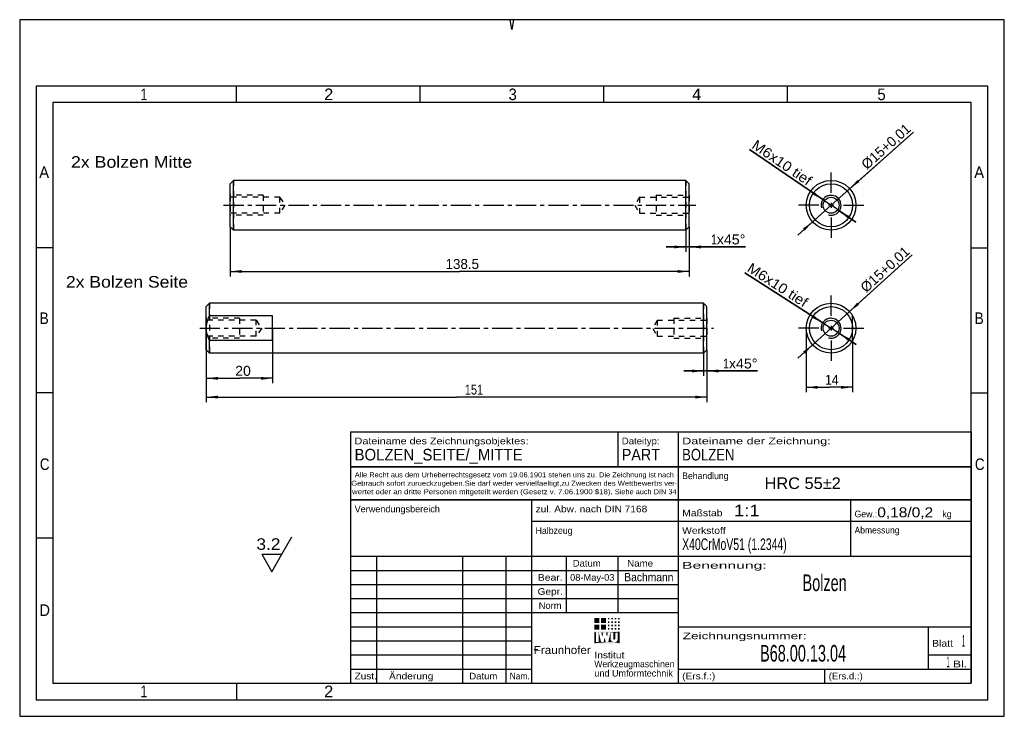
# Model space of a CAD drawing. Extents: x 0 to 297, y 0 to 210.
import ezdxf
from ezdxf.enums import TextEntityAlignment as Align

# ---------------------------------------------------------------- set-up
doc = ezdxf.new("R2010")
doc.units = 0
doc.header["$LTSCALE"] = 16.335
doc.linetypes.add('CENTER', pattern=[0.6, 0.375, -0.075, 0.075, -0.075])
doc.linetypes.add('HIDDEN', pattern=[0.2, 0.1, -0.1])
doc.layers.get('0').update_dxf_attribs({"linetype": 'CONTINUOUS'})
doc.layers.add('DEFAULT_1', color=7, linetype='CENTER')
doc.layers.add('DEFAULT_2', color=8, linetype='HIDDEN')
doc.styles.get("Standard").update_dxf_attribs({"font": 'txt', "width": 0.7})
doc.styles.add('TEXTSTYLE_1', font='txt', dxfattribs={"width": 0.7})
doc.dimstyles.new('DIMSTYLE_1', dxfattribs={"dimtxt": 3, "dimasz": 3.5, "dimexe": 0.18, "dimexo": 0.0625, "dimgap": 0.09, "dimtad": 1, "dimdec": 3, "dimtxsty": 'STANDARD', "dimcen": 0.09, "dimclrt": 5, "dimazin": 3, "dimtp": 0.5, "dimtm": 0.5, "dimtfac": 1, "dimtdec": 3, "dimtofl": 0, "dimtmove": 0, "dimatfit": 3, "dimtolj": 1})
doc.dimstyles.new('DIMSTYLE_2', dxfattribs={"dimtxt": 3, "dimasz": 3.5, "dimexe": 0.18, "dimexo": 0.0625, "dimgap": 0.09, "dimtad": 1, "dimdec": 3, "dimtxsty": 'STANDARD', "dimcen": 0.09, "dimclrt": 5, "dimazin": 3, "dimtp": 0.2, "dimtm": 0.2, "dimtfac": 1, "dimtdec": 3, "dimtofl": 0, "dimtmove": 0, "dimatfit": 3, "dimtolj": 1})
doc.dimstyles.new('DIMSTYLE_3', dxfattribs={"dimtxt": 3, "dimasz": 3.5, "dimexe": 0.18, "dimexo": 0.0625, "dimgap": 0.09, "dimtad": 1, "dimdec": 3, "dimtxsty": 'STANDARD', "dimcen": 0.09, "dimclrt": 5, "dimazin": 3, "dimtp": 0.2, "dimtm": 0.2, "dimtfac": 1, "dimtdec": 3, "dimtofl": 0, "dimtmove": 0, "dimatfit": 3, "dimtolj": 1})
doc.dimstyles.new('DIMSTYLE_4', dxfattribs={"dimtxt": 3, "dimasz": 3.5, "dimexe": 0.18, "dimexo": 0.0625, "dimgap": 0.09, "dimtad": 1, "dimdec": 3, "dimtxsty": 'STANDARD', "dimcen": 0.09, "dimclrt": 5, "dimazin": 3, "dimtp": 0.1, "dimtm": 0.1, "dimtfac": 1, "dimtdec": 3, "dimtofl": 0, "dimtmove": 0, "dimatfit": 3, "dimtolj": 1})
doc.dimstyles.new('DIMSTYLE_5', dxfattribs={"dimtxt": 3, "dimasz": 3.5, "dimexe": 0.18, "dimexo": 0.0625, "dimgap": 0.09, "dimtad": 1, "dimdec": 3, "dimtxsty": 'STANDARD', "dimcen": 0.09, "dimclrt": 5, "dimazin": 3, "dimtp": 0.1, "dimtm": 0.1, "dimtfac": 1, "dimtdec": 3, "dimtofl": 0, "dimtmove": 0, "dimatfit": 3, "dimtolj": 1})

# ---------------------------------------------------------------- blocks, each defined once
blk = doc.blocks.new('IWU_LOGO_BL0')
at = {"color": 3, "linetype": 'CONTINUOUS'}
blk.add_line((156.32, 20.01), (155.22, 20.01), dxfattribs=at)
at = {"layer": 'DEFAULT_2', "color": 8, "linetype": 'HIDDEN'}
for points in [[(173.31, 28.16), (173.31, 29.66), (174.81, 29.66)], [(174.81, 29.66), (174.81, 28.16), (173.31, 28.16)], [(173.31, 26.1), (173.31, 27.6), (174.81, 27.6)], [(174.81, 27.6), (174.81, 26.1), (173.31, 26.1)], [(175.37, 28.16), (175.37, 29.66), (176.86, 29.66)], [(176.86, 29.66), (176.86, 28.16), (175.37, 28.16)], [(175.37, 26.1), (175.37, 27.6), (176.86, 27.6)], [(176.86, 27.6), (176.86, 26.1), (175.37, 26.1)], [(177.42, 29.19), (177.42, 29.66), (177.89, 29.66)], [(177.89, 29.66), (177.89, 29.19), (177.42, 29.19)], [(177.42, 28.16), (177.42, 28.63), (177.89, 28.63)], [(177.89, 28.63), (177.89, 28.16), (177.42, 28.16)], [(177.42, 27.13), (177.42, 27.6), (177.89, 27.6)], [(177.89, 27.6), (177.89, 27.13), (177.42, 27.13)], [(178.45, 29.19), (178.45, 29.66), (178.92, 29.66)], [(178.92, 29.66), (178.92, 29.19), (178.45, 29.19)], [(178.45, 28.16), (178.45, 28.63), (178.92, 28.63)], [(178.92, 28.63), (178.92, 28.16), (178.45, 28.16)], [(178.45, 27.13), (178.45, 27.6), (178.92, 27.6)], [(178.92, 27.6), (178.92, 27.13), (178.45, 27.13)], [(179.48, 29.19), (179.48, 29.66), (179.95, 29.66)], [(179.95, 29.66), (179.95, 29.19), (179.48, 29.19)], [(179.48, 28.16), (179.48, 28.63), (179.95, 28.63)], [(179.95, 28.63), (179.95, 28.16), (179.48, 28.16)], [(179.48, 27.13), (179.48, 27.6), (179.95, 27.6)], [(179.95, 27.6), (179.95, 27.13), (179.48, 27.13)], [(180.51, 29.19), (180.51, 29.66), (180.98, 29.66)], [(180.98, 29.66), (180.98, 29.19), (180.51, 29.19)], [(180.51, 28.16), (180.51, 28.63), (180.98, 28.63)], [(180.98, 28.63), (180.98, 28.16), (180.51, 28.16)], [(180.51, 27.13), (180.51, 27.6), (180.98, 27.6)], [(180.98, 27.6), (180.98, 27.13), (180.51, 27.13)], [(180.98, 25.54), (173.87, 25.17), (173.31, 25.54)], [(173.31, 21.99), (173.31, 25.54), (173.87, 25.17)], [(173.87, 22.36), (173.31, 21.99), (173.87, 25.17)], [(173.87, 25.17), (180.98, 25.54), (174.62, 25.17)], [(174.62, 25.17), (180.98, 25.54), (174.71, 25.17)], [(174.62, 22.36), (174.62, 25.17), (174.71, 25.17)], [(174.71, 25.17), (175.37, 22.36), (174.62, 22.36)], [(174.71, 25.17), (180.98, 25.54), (175.46, 25.17)], [(175.46, 25.17), (180.98, 25.54), (176.02, 25.17)], [(175.74, 23.95), (175.46, 25.17), (176.02, 25.17)], [(176.02, 25.17), (180.98, 25.54), (176.86, 25.17)], [(176.44, 23.77), (176.77, 22.36), (176.11, 22.36)], [(176.86, 25.17), (180.98, 25.54), (177.42, 25.17)], [(177.14, 23.95), (176.86, 25.17), (177.42, 25.17)], [(177.42, 26.1), (177.42, 26.57), (177.89, 26.57)], [(177.89, 26.57), (177.89, 26.1), (177.42, 26.1)], [(177.42, 25.17), (180.98, 25.54), (178.17, 25.17)], [(178.26, 23.3), (177.52, 22.36), (178.26, 25.17)], [(177.52, 22.36), (178.17, 25.17), (178.26, 25.17)], [(178.17, 25.17), (180.98, 25.54), (178.26, 25.17)], [(178.26, 25.17), (180.98, 25.54), (180.42, 25.17)], [(179.02, 25.16), (178.26, 25.17), (180.42, 25.17)], [(178.45, 26.1), (178.45, 26.57), (178.92, 26.57)], [(178.92, 26.57), (178.92, 26.1), (178.45, 26.1)], [(180.42, 25.17), (179.67, 25.16), (179.02, 25.16)], [(179.02, 23.44), (179.02, 25.16), (179.67, 25.16)], [(179.67, 25.16), (179.67, 23.44), (179.02, 23.44)], [(179.48, 26.1), (179.48, 26.57), (179.95, 26.57)], [(179.95, 26.57), (179.95, 26.1), (179.48, 26.1)], [(180.42, 23.3), (180.98, 25.54), (180.37, 23.01)], [(180.98, 25.54), (180.98, 21.99), (180.37, 23.01)], [(180.42, 25.17), (180.98, 25.54), (180.42, 23.3)], [(180.51, 26.1), (180.51, 26.57), (180.98, 26.57)], [(180.98, 26.57), (180.98, 26.1), (180.51, 26.1)], [(179.48, 22.36), (173.31, 21.99), (179.2, 22.36)], [(179.2, 22.36), (173.31, 21.99), (177.52, 22.36)], [(177.52, 22.36), (173.31, 21.99), (176.77, 22.36)], [(176.77, 22.36), (173.31, 21.99), (176.11, 22.36)], [(176.11, 22.36), (173.31, 21.99), (175.37, 22.36)], [(175.37, 22.36), (173.31, 21.99), (174.62, 22.36)], [(174.62, 22.36), (173.31, 21.99), (173.87, 22.36)], [(173.31, 21.99), (179.48, 22.36), (180.98, 21.99)], [(178.31, 23.01), (177.52, 22.36), (178.26, 23.3)], [(178.44, 22.75), (177.52, 22.36), (178.31, 23.01)], [(178.65, 22.54), (177.52, 22.36), (178.44, 22.75)], [(178.91, 22.41), (177.52, 22.36), (178.65, 22.54)], [(178.91, 22.41), (179.2, 22.36), (177.52, 22.36)], [(179.04, 23.31), (179.02, 23.44), (179.67, 23.44)], [(179.67, 23.44), (179.64, 23.31), (179.04, 23.31)], [(179.11, 23.21), (179.04, 23.31), (179.64, 23.31)], [(179.64, 23.31), (179.57, 23.21), (179.11, 23.21)], [(179.22, 23.14), (179.11, 23.21), (179.57, 23.21)], [(179.57, 23.21), (179.46, 23.14), (179.22, 23.14)], [(179.34, 23.12), (179.22, 23.14), (179.46, 23.14)], [(179.48, 22.36), (179.77, 22.41), (180.98, 21.99)], [(179.77, 22.41), (180.03, 22.54), (180.98, 21.99)], [(180.03, 22.54), (180.24, 22.75), (180.98, 21.99)], [(180.24, 22.75), (180.37, 23.01), (180.98, 21.99)]]:
    blk.add_solid(points, dxfattribs=at)
at = {"color": 2, "linetype": 'CONTINUOUS', "style": 'TEXTSTYLE_1'}
for s, height, width, p, p2 in [('Fraunhofer', 2.4, 0.716458, (155.06, 18.79), (172.26, 18.79)), ('Institut', 2, 0.564844, (173.36, 17.47), (182.39, 17.47)), ('Werkzeugmaschinen', 2, 0.710294, (173.33, 14.77), (197.48, 14.77)), ('und Umformtechnik', 2, 0.695956, (173.35, 11.99), (197.02, 11.99))]:
    blk.add_text(s, height=height, dxfattribs=dict(at, width=width)).set_placement(p, p2, align=Align.FIT)
blk = doc.blocks.new('LINIEN_SRF_BL1')
at = {"color": 7, "linetype": 'CONTINUOUS'}
for p, q in [((99.8, 75.25), (99.8, 10)), ((287, 75.25), (99.8, 75.25)), ((198.6, 75.25), (198.6, 10)), ((287, 10), (287, 75.25)), ((287, 65.25), (99.8, 65.25)), ((154.4, 65.25), (154.4, 10)), ((99.8, 48.25), (287, 48.25)), ((198.6, 27), (287, 27)), ((274, 27), (274, 14.25)), ((99.8, 10), (287, 10))]:
    blk.add_line(p, q, dxfattribs=at)
blk = doc.blocks.new('*D0')
at = {"color": 2, "linetype": 'CONTINUOUS'}
for p, q in [((63.45, 147.56), (63.45, 132.61)), ((201.96, 147.56), (201.96, 132.61)), ((63.45, 134.11), (132.71, 134.11)), ((201.96, 134.11), (132.71, 134.11))]:
    blk.add_line(p, q, dxfattribs=at)
for points in [[(66.95, 134.54), (63.45, 134.11), (66.95, 133.67)], [(198.46, 133.67), (201.96, 134.11), (198.46, 134.54)]]:
    blk.add_solid(points, dxfattribs=at)
at = {"color": 5, "linetype": 'CONTINUOUS', "width": 0.671429}
blk.add_text('138.5', height=3, dxfattribs=at).set_placement((128.47, 134.86), (138.54, 134.86), align=Align.FIT)
blk = doc.blocks.new('*D1')
at = {"color": 2, "linetype": 'CONTINUOUS'}
for p, q in [((56.29, 110.5), (56.29, 94.73)), ((207.29, 110.5), (207.29, 94.73)), ((56.29, 96.23), (131.79, 96.23)), ((207.29, 96.23), (131.79, 96.23))]:
    blk.add_line(p, q, dxfattribs=at)
for points in [[(59.79, 96.66), (56.29, 96.23), (59.79, 95.79)], [(203.79, 95.79), (207.29, 96.23), (203.79, 96.66)]]:
    blk.add_solid(points, dxfattribs=at)
at = {"color": 5, "linetype": 'CONTINUOUS', "width": 0.619048}
blk.add_text('151', height=3, dxfattribs=at).set_placement((134.24, 96.98), (139.81, 96.98), align=Align.FIT)
blk = doc.blocks.new('*D2')
at = {"color": 2, "linetype": 'CONTINUOUS'}
for p, q in [((269.58, 176.14), (244.76, 154.06)), ((250.36, 159.04), (269.58, 176.14)), ((234.67, 145.08), (244.76, 154.06)), ((239.15, 149.07), (234.67, 145.08))]:
    blk.add_line(p, q, dxfattribs=at)
for points in [[(252.69, 161.69), (250.36, 159.04), (253.27, 161.04)], [(236.83, 146.42), (239.15, 149.07), (236.25, 147.07)]]:
    blk.add_solid(points, dxfattribs=at)
at = {"color": 5, "linetype": 'CONTINUOUS', "width": 0.755952}
blk.add_text('%%c15+0,01', height=3, rotation=41.6476, dxfattribs=at).set_placement((255.53, 164.64), (269.09, 176.7), align=Align.FIT)
blk = doc.blocks.new('*D3')
at = {"color": 2, "linetype": 'CONTINUOUS'}
for p, q in [((269.25, 139.14), (244.74, 117)), ((250.31, 122.03), (269.25, 139.14)), ((234.73, 107.95), (244.74, 117)), ((239.18, 111.97), (234.73, 107.95))]:
    blk.add_line(p, q, dxfattribs=at)
for points in [[(252.61, 124.7), (250.31, 122.03), (253.2, 124.05)], [(236.87, 109.3), (239.18, 111.97), (236.29, 109.95)]]:
    blk.add_solid(points, dxfattribs=at)
at = {"color": 5, "linetype": 'CONTINUOUS', "width": 0.755952}
blk.add_text('%%c15+0,01', height=3, rotation=42.1007, dxfattribs=at).set_placement((255.29, 127.54), (268.75, 139.7), align=Align.FIT)
blk = doc.blocks.new('*D4')
at = {"color": 2, "linetype": 'CONTINUOUS'}
for p, q in [((237.24, 117), (237.24, 97.68)), ((251.24, 113.26), (251.24, 97.68)), ((237.24, 99.18), (244.24, 99.18)), ((251.24, 99.18), (244.24, 99.18))]:
    blk.add_line(p, q, dxfattribs=at)
for points in [[(240.74, 99.62), (237.24, 99.18), (240.74, 98.74)], [(247.74, 98.74), (251.24, 99.18), (247.74, 99.62)]]:
    blk.add_solid(points, dxfattribs=at)
at = {"color": 5, "linetype": 'CONTINUOUS', "width": 0.678571}
blk.add_text('14', height=3, dxfattribs=at).set_placement((242.93, 99.93), (247, 99.93), align=Align.FIT)
blk = doc.blocks.new('*D5')
at = {"color": 2, "linetype": 'CONTINUOUS'}
for p, q in [((242.22, 118.62), (218.75, 133.72)), ((218.75, 133.72), (244.74, 117)), ((252.31, 112.13), (244.74, 117)), ((247.27, 115.38), (252.31, 112.13))]:
    blk.add_line(p, q, dxfattribs=at)
for points in [[(239.04, 120.15), (242.22, 118.62), (239.51, 120.88)], [(250.45, 113.85), (247.27, 115.38), (249.97, 113.11)]]:
    blk.add_solid(points, dxfattribs=at)
at = {"color": 5, "linetype": 'CONTINUOUS', "width": 0.688095}
blk.add_text('M6x10 tief', height=3, rotation=-32.7488, dxfattribs=at).set_placement((219.15, 134.35), (236.51, 123.18), align=Align.FIT)
blk = doc.blocks.new('*D6')
at = {"color": 2, "linetype": 'CONTINUOUS'}
for p, q in [((242.28, 155.75), (220.15, 170.86)), ((220.15, 170.86), (244.76, 154.06)), ((252.19, 148.98), (244.76, 154.06)), ((247.23, 152.36), (252.19, 148.98))]:
    blk.add_line(p, q, dxfattribs=at)
for points in [[(239.14, 157.36), (242.28, 155.75), (239.64, 158.08)], [(250.37, 150.75), (247.23, 152.36), (249.88, 150.03)]]:
    blk.add_solid(points, dxfattribs=at)
at = {"color": 5, "linetype": 'CONTINUOUS', "width": 0.688095}
blk.add_text('M6x10 tief', height=3, rotation=-34.3297, dxfattribs=at).set_placement((220.57, 171.48), (237.62, 159.84), align=Align.FIT)
blk = doc.blocks.new('*D7')
at = {"color": 2, "linetype": 'CONTINUOUS'}
for p, q in [((56.29, 117), (56.29, 100.39)), ((76.29, 117), (76.29, 100.39)), ((56.29, 101.89), (66.29, 101.89)), ((76.29, 101.89), (66.29, 101.89))]:
    blk.add_line(p, q, dxfattribs=at)
for points in [[(59.79, 102.32), (56.29, 101.89), (59.79, 101.45)], [(72.79, 101.45), (76.29, 101.89), (72.79, 102.32)]]:
    blk.add_solid(points, dxfattribs=at)
at = {"color": 5, "linetype": 'CONTINUOUS', "width": 0.785714}
blk.add_text('20', height=3, dxfattribs=at).set_placement((65.01, 102.64), (69.72, 102.64), align=Align.FIT)
blk = doc.blocks.new('*D8')
at = {"color": 2, "linetype": 'CONTINUOUS'}
for p, q in [((200.96, 146.56), (200.96, 140)), ((201.96, 147.56), (201.96, 140)), ((200.96, 141.5), (194.96, 141.5)), ((194.96, 141.5), (201.46, 141.5)), ((218.91, 141.5), (201.46, 141.5)), ((201.96, 141.5), (218.91, 141.5))]:
    blk.add_line(p, q, dxfattribs=at)
for points in [[(197.46, 141.06), (200.96, 141.5), (197.46, 141.93)], [(205.46, 141.93), (201.96, 141.5), (205.46, 141.06)]]:
    blk.add_solid(points, dxfattribs=at)
at = {"color": 5, "linetype": 'CONTINUOUS'}
for s, width, p, p2 in [('1', 0.571429, (208.55, 142.25), (210.27, 142.25)), ('x45%%d', 0.720238, (210.27, 142.25), (218.91, 142.25))]:
    blk.add_text(s, height=3, dxfattribs=dict(at, width=width)).set_placement(p, p2, align=Align.FIT)
blk = doc.blocks.new('*D9')
at = {"color": 2, "linetype": 'CONTINUOUS'}
for p, q in [((207.29, 110.5), (207.29, 102.6)), ((206.29, 109.5), (206.29, 102.6)), ((206.29, 104.1), (200.29, 104.1)), ((200.29, 104.1), (206.79, 104.1)), ((222.56, 104.1), (206.79, 104.1)), ((207.29, 104.1), (222.56, 104.1))]:
    blk.add_line(p, q, dxfattribs=at)
for points in [[(202.79, 103.66), (206.29, 104.1), (202.79, 104.54)], [(210.79, 104.54), (207.29, 104.1), (210.79, 103.66)]]:
    blk.add_solid(points, dxfattribs=at)
at = {"color": 5, "linetype": 'CONTINUOUS'}
for s, width, p, p2 in [('1', 0.571429, (212.2, 104.85), (213.92, 104.85)), ('x45%%d', 0.720238, (213.92, 104.85), (222.56, 104.85))]:
    blk.add_text(s, height=3, dxfattribs=dict(at, width=width)).set_placement(p, p2, align=Align.FIT)
blk = doc.blocks.new('STANDARD1_BL2')
at = {"color": 2, "linetype": 'CONTINUOUS'}
for p, q in [((79.04, 48.83), (82.07, 54.08)), ((73, 48.83), (79.04, 48.83)), ((73, 48.83), (76.02, 43.6)), ((76.02, 43.6), (79.04, 48.83))]:
    blk.add_line(p, q, dxfattribs=at)
at = {"color": 2, "linetype": 'CONTINUOUS', "width": 0.690476}
blk.add_text('3.2', height=3.5, dxfattribs=at).set_placement((71.4, 50.17), (78.65, 50.17), align=Align.FIT)

msp = doc.modelspace()

# ---------------------------------------------------------------- linework, layer by layer
at = {"color": 2, "linetype": 'CONTINUOUS'}
for p, q in [((0, 210), (0, 0)), ((297, 210), (0, 210)), ((148.48, 207), (147.96, 210)), ((149, 210), (148.48, 207)), ((297, 0), (297, 210)), ((65.38, 185), (65.38, 190)), ((120.78, 185), (120.78, 190)), ((176.18, 185), (176.18, 190)), ((231.58, 185), (231.58, 190)), ((9.96, 185), (9.96, 10)), ((287, 185), (9.96, 185)), ((287, 10), (287, 185)), ((244.7563, 154.7981), (244.7563, 153.3131)), ((245.4989, 154.0556), (244.0138, 154.0556)), ((9.96, 141.25), (4.96, 141.25)), ((287, 141.25), (292, 141.25)), ((245.4852, 116.9981), (244.0002, 116.9981)), ((244.7427, 117.7406), (244.7427, 116.2556)), ((9.96, 97.5), (4.96, 97.5)), ((287, 97.5), (292, 97.5)), ((99.8, 85.75), (287, 85.75)), ((99.8, 85.75), (99.8, 10)), ((180.4, 85.75), (180.4, 75.25)), ((198.6, 85.75), (198.6, 10)), ((287, 85.75), (287, 10)), ((99.8, 75.25), (287, 75.25)), ((99.8, 65.25), (287, 65.25)), ((154.4, 65.25), (154.4, 10)), ((250.6, 65.25), (250.6, 48.25)), ((154.4, 58.875), (287, 58.875)), ((9.96, 53.75), (4.96, 53.75)), ((99.8, 48.25), (287, 48.25)), ((107.6, 48.25), (107.6, 10)), ((133.6, 48.25), (133.6, 10)), ((146.6, 48.25), (146.6, 10)), ((164.8, 48.25), (164.8, 31.25)), ((180.4, 48.25), (180.4, 31.25)), ((99.8, 44), (198.6, 44)), ((99.8, 39.75), (198.6, 39.75)), ((99.8, 35.5), (198.6, 35.5)), ((99.8, 31.25), (198.6, 31.25)), ((99.8, 27), (154.4, 27)), ((198.6, 27), (287, 27)), ((274, 27), (274, 14.25)), ((99.8, 22.75), (154.4, 22.75)), ((99.8, 18.5), (154.4, 18.5)), ((274, 18.5), (287, 18.5)), ((99.8, 14.25), (154.4, 14.25)), ((198.6, 14.25), (287, 14.25)), ((242.8, 14.25), (242.8, 10)), ((9.96, 10), (287, 10)), ((65.38, 10), (65.38, 5)), ((99.8, 10), (287, 10)), ((0, 0), (297, 0))]:
    msp.add_line(p, q, dxfattribs=at)
at = {"color": 7, "linetype": 'CONTINUOUS'}
for p, q in [((4.96, 190), (4.96, 5)), ((292, 190), (4.96, 190)), ((292, 5), (292, 190)), ((64.455, 161.5556), (63.455, 160.5556)), ((63.455, 147.5561), (63.455, 160.5551)), ((64.455, 146.5556), (64.455, 161.5556)), ((200.955, 161.5556), (64.455, 161.5556)), ((201.955, 160.5556), (200.955, 161.5556)), ((200.955, 146.5556), (200.955, 161.5556)), ((201.955, 147.5561), (201.955, 160.5551)), ((64.455, 146.5556), (63.455, 147.5556)), ((200.955, 146.5556), (64.455, 146.5556)), ((201.955, 147.5556), (200.955, 146.5556)), ((57.2938, 124.4981), (56.2938, 123.4981)), ((56.2938, 110.4981), (56.2938, 123.4981)), ((57.2938, 120.7398), (57.2938, 124.4981)), ((206.2937, 124.4981), (57.2938, 124.4981)), ((207.2937, 123.4981), (206.2937, 124.4981)), ((206.2937, 109.4981), (206.2937, 124.4981)), ((207.2937, 110.4981), (207.2937, 123.4981)), ((76.2938, 120.7398), (57.2938, 120.7398)), ((76.2938, 113.2565), (76.2938, 120.7398)), ((251.2427, 113.2565), (251.2427, 120.7398)), ((57.2938, 109.4981), (57.2938, 113.2565)), ((76.2938, 113.2565), (57.2938, 113.2565)), ((57.2938, 109.4981), (56.2938, 110.4981)), ((207.2937, 110.4981), (206.2937, 109.4981)), ((206.2937, 109.4981), (57.2938, 109.4981)), ((4.96, 5), (292, 5))]:
    msp.add_line(p, q, dxfattribs=at)
for centre, radius in [((244.7563, 154.0556), 7.5), ((244.7563, 154.0556), 6.5), ((244.7563, 154.0556), 2.4), ((244.7427, 116.9981), 7.5), ((244.7427, 116.9981), 6.5), ((244.7427, 116.9981), 2.4)]:
    msp.add_circle(centre, radius, dxfattribs=at)
at = {"color": 2, "linetype": 'CONTINUOUS'}
for centre in [(244.7563, 154.0556), (244.7427, 116.9981)]:
    msp.add_arc(centre, 3, 255, 195, dxfattribs=at)
at = {"color": 7, "linetype": 'CONTINUOUS'}
for points, knots in [([(56.2938, 116.9981), (56.2938, 117.3986), (56.3718, 118.2255), (56.7189, 119.4852), (57.081, 120.3134), (57.2938, 120.7398)], [0, 0, 0, 0, 0.30770522, 0.63388747, 1, 1, 1, 1]), ([(57.2938, 113.2565), (57.1315, 113.5817), (56.8455, 114.2153), (56.5265, 115.1686), (56.3362, 116.0903), (56.2938, 116.6992), (56.2938, 116.9981)], [0, 0, 0, 0, 0.2791022, 0.53303742, 0.77041553, 1, 1, 1, 1])]:
    msp.add_open_spline(points, degree=3, knots=knots, dxfattribs=at)
at = {"layer": 'DEFAULT_1', "color": 2, "linetype": 'CENTER'}
for p, q in [((244.7563, 157.7681), (244.7563, 164.5556)), ((61.455, 154.0556), (203.955, 154.0556)), ((241.0438, 154.0556), (234.2563, 154.0556)), ((248.4689, 154.0556), (255.2563, 154.0556)), ((244.7563, 150.3431), (244.7563, 143.5556)), ((244.7427, 120.7106), (244.7427, 127.4981)), ((54.2938, 116.9981), (209.2937, 116.9981)), ((241.0302, 116.9981), (234.2427, 116.9981)), ((248.4552, 116.9981), (255.2427, 116.9981)), ((244.7427, 113.2856), (244.7427, 106.4981))]:
    msp.add_line(p, q, dxfattribs=at)
at = {"layer": 'DEFAULT_2', "color": 8, "linetype": 'HIDDEN'}
for p, q in [((64.455, 161.5556), (64.455, 146.5556)), ((200.955, 161.5556), (200.955, 146.5556)), ((63.455, 157.0556), (63.455, 151.0556)), ((73.455, 157.0556), (63.455, 157.0556)), ((78.455, 156.4556), (63.455, 156.4556)), ((73.455, 157.0556), (73.455, 151.0556)), ((78.4256, 156.4499), (80.1664, 154.0564)), ((78.455, 151.6556), (78.455, 156.4556)), ((186.9561, 156.4826), (185.5497, 154.0484)), ((186.955, 156.4556), (201.955, 156.4556)), ((186.955, 156.4556), (186.955, 151.6556)), ((191.955, 157.0556), (201.955, 157.0556)), ((191.955, 157.0556), (191.955, 151.0556)), ((201.955, 157.0556), (201.955, 151.0556)), ((78.455, 151.6556), (63.455, 151.6556)), ((80.0213, 154.0564), (78.4256, 151.6628)), ((185.5497, 154.0484), (186.9561, 151.6683)), ((186.955, 151.6556), (201.955, 151.6556)), ((73.455, 151.0556), (63.455, 151.0556)), ((191.955, 151.0556), (201.955, 151.0556)), ((57.2938, 124.4981), (57.2938, 109.4981)), ((206.2937, 124.4981), (206.2937, 109.4981)), ((56.2938, 119.9981), (56.2938, 113.9981)), ((66.2938, 119.9981), (56.2938, 119.9981)), ((71.2938, 119.3981), (56.2938, 119.3981)), ((66.2938, 119.9981), (66.2938, 113.9981)), ((71.2888, 119.3747), (73.0296, 116.9811)), ((71.2938, 114.5981), (71.2938, 119.3981)), ((192.3298, 119.3608), (190.9775, 116.9807)), ((192.2937, 119.3981), (207.2937, 119.3981)), ((192.2937, 119.3981), (192.2937, 114.5981)), ((197.2937, 119.9981), (207.2937, 119.9981)), ((197.2937, 119.9981), (197.2937, 113.9981)), ((207.2937, 119.9981), (207.2937, 113.9981)), ((73.0171, 116.9697), (71.2763, 114.5762)), ((191.0051, 116.9441), (192.3033, 114.5641)), ((71.2938, 114.5981), (56.2938, 114.5981)), ((66.2938, 113.9981), (56.2938, 113.9981)), ((192.2937, 114.5981), (207.2937, 114.5981)), ((197.2937, 113.9981), (207.2937, 113.9981))]:
    msp.add_line(p, q, dxfattribs=at)
for centre in [(244.7563, 154.0556), (244.7427, 116.9981)]:
    msp.add_arc(centre, 3, 255, 195, dxfattribs=at)

# ---------------------------------------------------------------- block references
at = {"color": 2, "linetype": 'CONTINUOUS'}
for name in ['LINIEN_SRF_BL1', 'STANDARD1_BL2', 'IWU_LOGO_BL0']:
    msp.add_blockref(name, (0, 0), dxfattribs=at)

# ---------------------------------------------------------------- texts
for s, height, width, p, p2 in [('1', 3.5, 0.571429, (36.46, 185.75), (38.46, 185.75)), ('2', 3.5, 0.785714, (91.835, 185.75), (94.585, 185.75)), ('3', 3.5, 0.714286, (147.46, 185.75), (149.96, 185.75)), ('4', 3.5, 0.785714, (202.835, 185.75), (205.585, 185.75)), ('5', 3.5, 0.714286, (258.71, 185.75), (261.21, 185.75)), ('2x Bolzen Mitte', 3.5, 0.696825, (15.4575, 165.3669), (52.0408, 165.3669)), ('A', 3.5, 0.857143, (5.8767, 162.25), (8.8767, 162.25)), ('A', 3.5, 0.857143, (287.9167, 162.25), (290.9167, 162.25)), ('2x Bolzen Seite', 3.5, 0.701587, (13.9388, 129.2206), (50.7721, 129.2206)), ('B', 3.5, 0.785714, (6.0017, 118.25), (8.7517, 118.25)), ('B', 3.5, 0.785714, (288.0417, 118.25), (290.7917, 118.25)), ('Dateiname des Zeichnungsobjektes:          ', 2, 0.714839, (101.025, 82), (162.5012, 82)), ('Dateityp:', 2, 0.632275, (181.625, 82), (193.006, 82)), ('Dateiname der Zeichnung:                      ', 2, 0.739648, (199.825, 82), (267.8726, 82)), ('BOLZEN_SEITE/_MITTE', 3.5, 0.761905, (101.025, 77.125), (151.6917, 77.125)), ('PART', 3.5, 0.821429, (181.625, 77.125), (193.125, 77.125)), ('BOLZEN', 3.5, 0.75, (199.825, 77.125), (215.575, 77.125)), ('C', 3.5, 0.833333, (6.085, 74.25), (9.0017, 74.25)), ('C', 3.5, 0.833333, (288.125, 74.25), (291.0417, 74.25)), ('Alle Recht aus dem Urheberrechtsgesetz vom 19.06.1901 stehen uns zu. Die ', 1.5, 0.709393, (101.0571, 72.05), (178.7357, 72.05)), ('Zeichnung ist nach', 1.5, 0.689153, (178.7357, 72.05), (197.3429, 72.05)), ('Behandlung', 2, 0.7, (199.825, 71.5), (213.825, 71.5)), ('HRC 55%%p2', 3.5, 0.821429, (224.6788, 68.5192), (247.6788, 68.5192)), ('Gebrauch sofort zurueckzugeben.Sie darf weder vervielfaeltigt,zu Zwecken des ', 1.5, 0.695733, (100.0214, 69.5), (180.3786, 69.5)), ('wertet oder an dritte Personen mitgeteilt werden (Gesetz v. 7.06.1900 $18). ', 1.5, 0.695175, (100.2536, 66.95), (179.5036, 66.95)), ('Siehe auch DIN 34', 1.5, 0.731092, (179.5036, 66.95), (198.1464, 66.95)), ('Wettbewerbs ver-', 1.5, 0.75, (180.3786, 69.5), (198.3786, 69.5)), ('Verwendungsbereich', 2, 0.714286, (101.025, 61.5), (126.7393, 61.5)), ('zul. Abw. nach DIN 7168', 2, 0.731884, (155.625, 61.5), (189.2917, 61.5)), ('Maßstab    ', 2, 0.711688, (199.825, 60.3125), (215.4821, 60.3125)), ('0,18/0,2', 3, 0.702381, (258.6821, 60), (275.5393, 60)), ('Gew.:', 2, 0.685714, (251.825, 60), (258.6821, 60)), ('kg', 2, 0.714286, (278.2893, 60), (281.1464, 60)), ('Halbzeug', 2, 0.696429, (155.625, 55), (166.7679, 55)), ('Werkstoff', 2, 0.730159, (199.825, 55), (212.9679, 55)), ('Abmessung', 2, 0.753968, (251.825, 55.125), (265.3964, 55.125)), (' Datum', 2, 0.769841, (166.025, 45.125), (175.2631, 45.125)), ('  Name', 2, 0.785714, (181.625, 45.125), (191.0536, 45.125)), ('Benennung:                                              ', 2, 0.767857, (199.8, 44.5), (285.8, 44.5)), (' Bear.', 2, 0.702381, (155.3857, 40.875), (163.8143, 40.875)), ('08-May-03', 2, 0.743386, (166.025, 40.875), (179.406, 40.875)), ('Bachmann', 2.5, 0.741071, (182.3703, 40.7075), (197.1918, 40.7075)), (' Gepr.', 2, 0.702381, (155.3857, 36.625), (163.8143, 36.625)), ('D', 3.5, 0.904762, (5.96, 30.25), (9.1267, 30.25)), (' Norm', 2, 0.771429, (155.7429, 32.375), (163.4571, 32.375)), ('Zeichnungsnummer:                               ', 2, 0.756448, (199.9905, 23.25), (272.6095, 23.25)), ('Blatt', 2, 0.628571, (275.225, 21), (281.5107, 21)), (' Bl.', 2, 0.660714, (280.4893, 14.775), (285.775, 14.775)), ('Zust.', 2, 0.671429, (101.025, 11.125), (107.7393, 11.125)), ('   Änderung', 2, 0.725974, (108.825, 11.125), (124.7964, 11.125)), (' Datum', 2, 0.769841, (134.825, 11.125), (144.0631, 11.125)), ('Nam.', 2, 0.75, (147.825, 11.125), (153.825, 11.125)), ('(Ers.f.:)', 2, 0.555556, (199.825, 11.125), (209.825, 11.125)), ('(Ers.d.:)', 2, 0.571429, (244.025, 11.125), (254.3107, 11.125)), ('1', 3.5, 0.571429, (36.46, 5.75), (38.46, 5.75)), ('2', 3.5, 0.785714, (91.835, 5.75), (94.585, 5.75))]:
    msp.add_text(s, height=height, dxfattribs=dict(at, width=width)).set_placement(p, p2, align=Align.FIT)
at = {"color": 2, "linetype": 'CONTINUOUS', "style": 'TEXTSTYLE_1'}
for s, height, width, p, p2 in [('1:1', 3.5, 0.736111, (215.4821, 60.3125), (223.2113, 60.3125)), ('X40CrMoV51 (1.2344)', 3.5, 0.474342, (199.825, 50.125), (231.3688, 50.125)), ('Bolzen', 5, 0.44375, (236.1438, 37.75), (249.4563, 37.75)), ('1', 3.5, 0.25, (284.2607, 21), (285.1357, 21)), ('B68.00.13.04', 5, 0.432292, (223.3313, 16.5), (249.2688, 16.5)), ('1', 3.2, 0.291667, (279.556, 14.775), (280.4893, 14.775))]:
    msp.add_text(s, height=height, dxfattribs=dict(at, width=width)).set_placement(p, p2, align=Align.FIT)

# ---------------------------------------------------------------- dimensions: what is measured, and where the dimension line sits
at = {"color": 2, "linetype": 'CONTINUOUS'}
for p1, p2, text, dimstyle, picture, middle in [((250.3607, 159.0397), (239.152, 149.0715), '%%c15+0,01', 'DIMSTYLE_2', '*D2', (261.3109, 171.7891)), ((242.2789, 155.7475), (247.2338, 152.3638), 'M6x10 tief', 'DIMSTYLE_4', '*D6', (229.9404, 166.8983)), ((250.3075, 122.0264), (239.178, 111.9699), '%%c15+0,01', 'DIMSTYLE_2', '*D3', (261.0128, 134.7321)), ((242.2196, 118.621), (247.2659, 115.3753), 'M6x10 tief', 'DIMSTYLE_4', '*D5', (228.6439, 130.028))]:
    dim = msp.add_diameter_dim_2p(p1=p1, p2=p2, text=text, dimstyle=dimstyle, dxfattribs=at)
    dim.commit()
    dim.dimension.update_dxf_attribs({"geometry": picture, "text_midpoint": middle, "dimtype": 163})
for base, p1, p2, dimstyle, picture, middle in [((63.455, 134.1064), (201.955, 147.5556), (63.455, 147.5556), 'DIMSTYLE_1', '*D0', (133.5044, 136.3564)), ((237.2427, 99.1786), (251.2427, 113.2565), (237.2427, 116.9981), 'DIMSTYLE_3', '*D4', (244.9649, 101.4286))]:
    dim = msp.add_linear_dim(base=base, p1=p1, p2=p2, angle=180, dimstyle=dimstyle, dxfattribs=at)
    dim.commit()
    dim.dimension.update_dxf_attribs({"geometry": picture, "text_midpoint": middle, "dimtype": 160})
for base, p1, p2, picture, middle in [((201.955, 141.4971), (200.955, 146.5556), (201.955, 147.5556), '*D8', (213.7299, 143.7471)), ((207.2937, 104.0994), (206.2937, 109.4981), (207.2937, 110.4981), '*D9', (217.3809, 106.3494))]:
    dim = msp.add_linear_dim(base=base, p1=p1, p2=p2, text='<>x45%%d', dimstyle='DIMSTYLE_5', dxfattribs=at)
    dim.commit()
    dim.dimension.update_dxf_attribs({"geometry": picture, "text_midpoint": middle, "dimtype": 160})
for base, p1, p2, dimstyle, picture, middle in [((76.2938, 101.885), (56.2938, 116.9981), (76.2938, 116.9981), 'DIMSTYLE_3', '*D7', (67.3655, 104.135)), ((207.2937, 96.2262), (56.2938, 110.4981), (207.2937, 110.4981), 'DIMSTYLE_1', '*D1', (137.0272, 98.4762))]:
    dim = msp.add_linear_dim(base=base, p1=p1, p2=p2, dimstyle=dimstyle, dxfattribs=at)
    dim.commit()
    dim.dimension.update_dxf_attribs({"geometry": picture, "text_midpoint": middle, "dimtype": 160})

doc.saveas('drawing.dxf')
